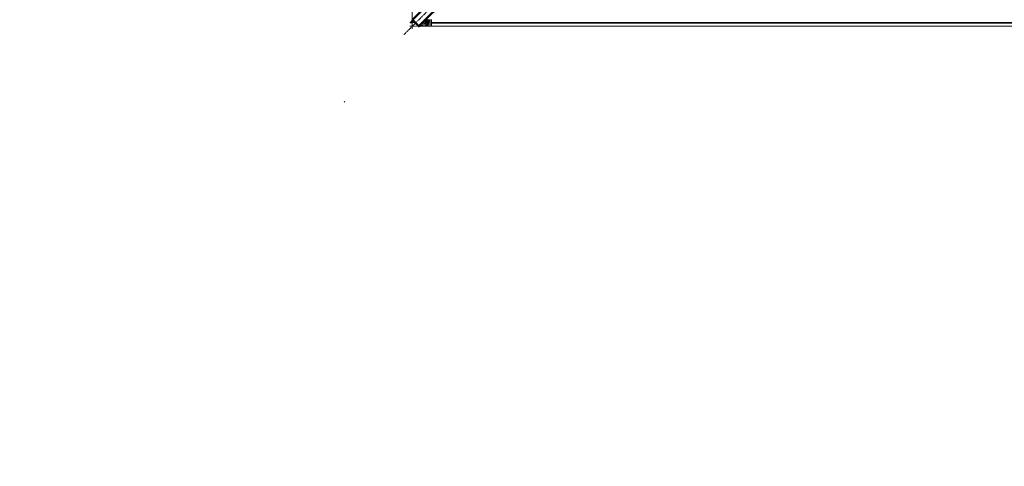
# Model space of a CAD drawing. Header units: inches. Extents: x -647532 to 3008597, y -136987 to 2557681.
# Tile 40 of 153: x 44519 to 46466, y 35387 to 36270. Entities that reach past the tile are written whole.
import ezdxf
from ezdxf import colors
from ezdxf.entities.mleader import LeaderData, LeaderLine
from ezdxf.enums import TextEntityAlignment as Align
from ezdxf.math import Vec2, Vec3

# ---------------------------------------------------------------- set-up
doc = ezdxf.new("R2010")
doc.units = ezdxf.units.IN
doc.header["$MEASUREMENT"] = 0
doc.linetypes.add('BIAL-IT1I-KGD-001-IN-DWG-141 LEVEL 2 - OVERALL FIRE EXIT PLAN$0$CENTER', pattern=[2, 1.25, -0.25, 0.25, -0.25])
doc.layers.add('ARCH', color=8, linetype='Continuous')
for name, color, linetype, lineweight in [('FURN', 8, 'Continuous', 5), ('FURN-HATCH', 8, 'Continuous', 5), ('YD-EXTERNAL 1', 8, 'Continuous', 5)]:
    doc.layers.add(name, color=color, linetype=linetype, lineweight=lineweight)
doc.styles.add('ARIAL', font='arial.ttf')
doc.styles.add('BIAL-IT1I-KGD-001-IN-DWG-141 LEVEL 2 - OVERALL FIRE EXIT PLAN$0$RomanS', font='Romans.shx', dxfattribs={"width": 0.8})
doc.styles.get("Standard").update_dxf_attribs({"font": 'arial.ttf'})

# ---------------------------------------------------------------- blocks, each defined once
blk = doc.blocks.new('BIAL-IT1I-KGD-001-IN-DWG-141 LEVEL 2 - OVERALL FIRE EXIT PLAN$0$A$C258E6B3D')
for p, q in [((12753.5, 2476.4), (12753.5, 172.5)), ((12755, 172.5), (12755, 2476.4)), ((12761, 2476.4), (12761, 172.5)), ((12762, 147.6), (12705.5, 204.2)), ((12759.2, 147.6), (12705.5, 201.3)), ((12691.3, 190), (12747.9, 133.4)), ((12694.2, 190), (12747.9, 136.3)), ((12753.5, 172.5), (12747.5, 172.5)), ((12761, 172.5), (12755, 172.5)), ((12747.9, 136.3), (12759.2, 147.6)), ((12747.9, 133.4), (12762, 147.6)), ((12911, 1.4), (12909.6, 0))]:
    blk.add_line(p, q)
at = {"linetype": 'BIAL-IT1I-KGD-001-IN-DWG-141 LEVEL 2 - OVERALL FIRE EXIT PLAN$0$CENTER'}
for p, q in [((11989.4, 906.1), (12756.3, 139.2)), ((12010.6, 884.9), (12777.5, 118)), ((12761, 172.5), (12761, 129.4)), ((12722.9, 134.4), (12766, 134.4))]:
    blk.add_line(p, q, dxfattribs=at)
for centre, radius, start, end in [((12798.9, 163.2), 50.9, 169.4626, 181.7812), ((12800.3, 163.1), 50.3, 169.2059, 184.0854), ((12801.3, 163), 49.3, 168.8997, 186.6422), ((12802.3, 163), 48.3, 167.8356, 189.5169), ((12802.8, 162.9), 46.9, 168.1571, 192.8672), ((12803.4, 162.9), 45.4, 167.7227, 196.8321), ((12813.5, 162.1), 53.5, 168.8002, 195.7884)]:
    blk.add_arc(centre, radius, start, end)
at = {"style": 'BIAL-IT1I-KGD-001-IN-DWG-141 LEVEL 2 - OVERALL FIRE EXIT PLAN$0$RomanS', "width": 0.8}
blk.add_text('WP', height=4, rotation=270, dxfattribs=at).set_placement((12750.4, 137))
blk.add_text('WP', height=4, rotation=270, dxfattribs=at).set_placement((12750.4, 137))
blk = doc.blocks.new('_TagSlot')
at = {"color": 0, "linetype": 'ByBlock', "lineweight": -2, "transparency": 16777216}
for p, q in [((-4, 4), (4, 4)), ((-4, -4), (4, -4))]:
    blk.add_line(p, q, dxfattribs=at)
for centre, start, end in [((-4, 0), 90, 270), ((4, 0), 270, 90)]:
    blk.add_arc(centre, 4, start, end, dxfattribs=at)
at = {"layer": 'FURN', "color": 0, "transparency": 16777216, "style": 'ARIAL'}
blk.add_attdef('M-01', text='', height=2.5, dxfattribs=at).set_placement((0, -1.5), align=Align.CENTER)
blk = doc.blocks.new('_DotSmall')
at = {"color": 0, "linetype": 'ByBlock', "const_width": 0.5}
blk.add_lwpolyline([(-0.0625, 0, 1), (0.0625, 0, 1)], format="xyb", close=True, dxfattribs=at)
blk = doc.blocks.new('ARCH')
at = {"layer": 'YD-EXTERNAL 1', "rotation": 269.9999999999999}
blk.add_blockref('BIAL-IT1I-KGD-001-IN-DWG-141 LEVEL 2 - OVERALL FIRE EXIT PLAN$0$A$C258E6B3D', (45160.642, 49017.883), dxfattribs=at)
at = {"layer": 'FURN-HATCH', "linetype": 'Continuous'}
ml = blk.add_multileader_block('Standard', dxfattribs=at)
ml.set_content('_TagSlot', color=256, scale=-11.71875)
ml.set_attribute('M-01', 'VNR1', width=0)
ml.set_leader_properties(color=256, linetype='ByLayer', lineweight=-1)
ml.set_arrow_properties(name='DOTSMALL')
ml.build(insert=Vec2(0, 0))
ml.multileader.update_dxf_attribs({"dogleg_length": 115.809, "arrow_head_size": 28.235})
ctx = ml.context
ctx.base_point, ctx.char_height, ctx.arrow_head_size, ctx.landing_gap_size, ctx.plane_origin = Vec3(101476.346, 52296.962), 200, 28.235, 4, Vec3(100757.024, 52076.672)
notes = []
notes.append((ctx, [(0, (0, 0, 0), (0, 0), (1, 0), 1, [])]))
ctx.block.insert, ctx.block.rotation, ctx.block.scale = Vec3(101570.096, 52296.962), 3.14159265, Vec3(-11.71875, 11.71875, 11.71875)
ml = blk.add_multileader_block('Standard', dxfattribs=at)
ml.set_content('_TagSlot', color=256, scale=-11.71875)
ml.set_attribute('M-01', 'VNR1', width=0)
ml.set_leader_properties(color=256, linetype='ByLayer', lineweight=-1)
ml.set_arrow_properties(name='DOTSMALL')
ml.build(insert=Vec2(0, 0))
ml.multileader.update_dxf_attribs({"dogleg_length": 115.809, "arrow_head_size": 28.235})
ctx = ml.context
ctx.base_point, ctx.char_height, ctx.arrow_head_size, ctx.landing_gap_size, ctx.plane_origin = Vec3(97954.669, 52254.917), 200, 28.235, 4, Vec3(97235.347, 52034.627)
notes.append((ctx, [(0, (0, 0, 0), (0, 0), (1, 0), 1, [])]))
ctx.block.insert, ctx.block.rotation, ctx.block.scale = Vec3(98048.419, 52254.917), 3.14159265, Vec3(-11.71875, 11.71875, 11.71875)
ml = blk.add_multileader_block('Standard', dxfattribs=at)
ml.set_content('_TagSlot', color=256, scale=-11.71875)
ml.set_attribute('M-01', 'VNR1', width=0)
ml.set_leader_properties(color=256, linetype='ByLayer', lineweight=-1)
ml.set_arrow_properties(name='DOTSMALL')
ml.build(insert=Vec2(0, 0))
ml.multileader.update_dxf_attribs({"dogleg_length": 115.809, "arrow_head_size": 28.235})
ctx = ml.context
ctx.base_point, ctx.char_height, ctx.arrow_head_size, ctx.landing_gap_size, ctx.plane_origin = Vec3(99751.234, 51693.272), 200, 28.235, 4, Vec3(99031.911, 51472.982)
notes.append((ctx, [(0, (0, 0, 0), (0, 0), (1, 0), 1, [])]))
ctx.block.insert, ctx.block.rotation, ctx.block.scale = Vec3(99844.984, 51693.272), 3.14159265, Vec3(-11.71875, 11.71875, 11.71875)
for ctx, leaders in notes:
    for number, flags, end, landing, length, lines in leaders:
        leader = LeaderData()
        leader.index, (leader.has_last_leader_line, leader.has_dogleg_vector, leader.attachment_direction) = number, flags
        leader.last_leader_point, leader.dogleg_vector, leader.dogleg_length = Vec3(end), Vec3(landing), length
        for number, points, colour, breaks in lines:
            line = LeaderLine()
            line.index, line.vertices, line.color, line.breaks = number, Vec3.list(points), colors.encode_raw_color(colour), breaks
            leader.lines.append(line)
        ctx.leaders.append(leader)

msp = doc.modelspace()

# ---------------------------------------------------------------- block references
at = {"layer": 'ARCH'}
msp.add_blockref('ARCH', (0, 0), dxfattribs=at)

doc.saveas('drawing.dxf')
